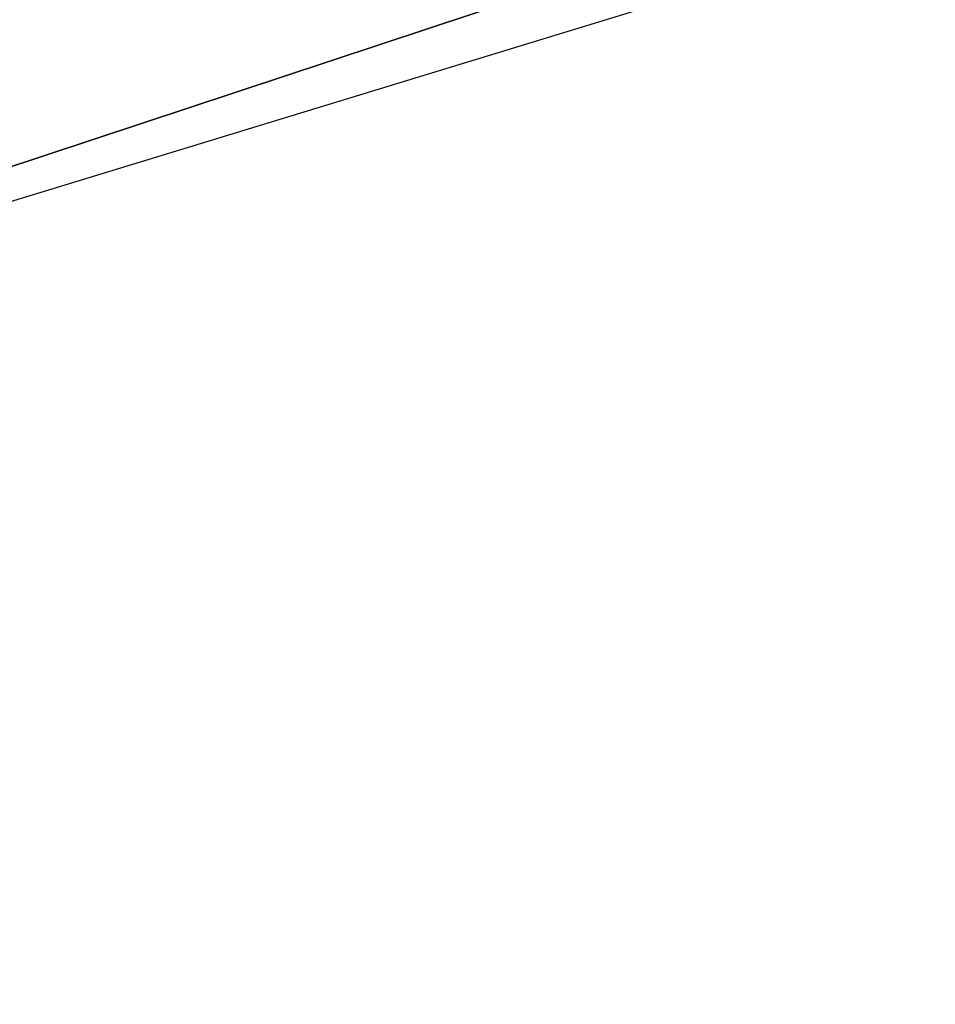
# Model space of a CAD drawing. Header units: millimetres. Extents: x -25 to 235, y -115 to 136.
# Tile 127 of 256: x 2.40331 to 2.41107, y 106.45087 to 106.45922. Entities that reach past the tile are written whole.
import ezdxf

# ---------------------------------------------------------------- set-up
doc = ezdxf.new("R2010")
doc.units = ezdxf.units.MM
doc.header["$LTSCALE"] = 81.481481
for name, color, linetype in [('202', 7, 'CONTINUOUS'), ('203', 7, 'CONTINUOUS'), ('204', 7, 'CONTINUOUS'), ('247', 7, 'CONTINUOUS'), ('64', 7, 'CONTINUOUS')]:
    doc.layers.add(name, color=color, linetype=linetype)

msp = doc.modelspace()

# ---------------------------------------------------------------- linework, layer by layer
at = {"layer": '202', "linetype": 'CONTINUOUS'}
for points in [[(2.4197866, 106.3620453, 6.260501), (2.4208698, 106.3585026, 6.62), (2.3905509, 106.457671, 6.2615027), (2.4197866, 106.3620453, 6.260501)], [(2.3905509, 106.457671, 6.2615027), (2.4208698, 106.3585026, 6.62), (2.3916342, 106.4541277, 6.6210592), (2.3905509, 106.457671, 6.2615027)], [(2.418764, 106.3653903, 5.901), (2.4197866, 106.3620453, 6.260501), (2.3905509, 106.457671, 6.2615027), (2.418764, 106.3653903, 5.901)]]:
    msp.add_3dface(points, dxfattribs=at)
at = {"layer": '203', "linetype": 'CONTINUOUS'}
for points in [[(2.3473297, 106.448548, 5.8579371), (2.4063727, 106.361908, 5.8699161), (2.3771357, 106.4575339, 5.8708542), (2.3473297, 106.448548, 5.8579371)], [(2.4063727, 106.361908, 5.8699161), (2.418764, 106.3653903, 5.901), (2.3771357, 106.4575339, 5.8708542), (2.4063727, 106.361908, 5.8699161)]]:
    msp.add_3dface(points, dxfattribs=at)
at = {"layer": '204', "linetype": 'CONTINUOUS'}
msp.add_3dface([(2.4208698, 106.3585026, 6.62), (2.204974, 106.2932112, 6.5551679), (2.3916342, 106.4541277, 6.6210592), (2.4208698, 106.3585026, 6.62)], dxfattribs=at)
at = {"layer": '247', "color": 7, "linetype": 'CONTINUOUS', "true_color": 0x282828}
for points in [[(3.1759782, 106.7146652, 4.363926), (3.2345182, 106.7327158, 4.342902), (2.3275148, 106.4552144, 4.3706992), (3.1759782, 106.7146652, 4.363926)], [(3.1097598, 106.6944146, 4.3646982), (3.1759782, 106.7146652, 4.363926), (2.3275148, 106.4552144, 4.3706992), (3.1097598, 106.6944146, 4.3646982)], [(3.1097598, 106.6944146, 4.3646982), (2.3275148, 106.4552144, 4.3706992), (2.5283388, 106.5166125, 4.3706992), (3.1097598, 106.6944146, 4.3646982)], [(2.3550337, 106.4509412, -5.8540786), (2.5057925, 106.5003973, -5.4998092), (2.6671956, 106.5479824, -5.687959), (2.3550337, 106.4509412, -5.8540786)], [(2.3550337, 106.4509412, -5.8540786), (2.6671956, 106.5479824, -5.687959), (2.5391205, 106.5059416, -5.9834044), (2.3550337, 106.4509412, -5.8540786)], [(2.3771357, 106.4575339, 5.8708542), (2.3895281, 106.4610165, 5.9019442), (2.5897294, 106.5244512, 5.6719074), (2.3771357, 106.4575339, 5.8708542)], [(2.3895281, 106.4610165, 5.9019442), (2.3905509, 106.457671, 6.2615027), (2.5910412, 106.5201607, 6.1464851), (2.3895281, 106.4610165, 5.9019442)], [(2.3905509, 106.457671, 6.2615027), (2.3916342, 106.4541277, 6.6210592), (2.5910412, 106.5201607, 6.1464851), (2.3905509, 106.457671, 6.2615027)], [(2.3916342, 106.4541277, 6.6210592), (2.5924582, 106.5155257, 6.6210592), (2.5910412, 106.5201607, 6.1464851), (2.3916342, 106.4541277, 6.6210592)], [(2.3275148, 106.4552144, 4.3706992), (2.3524523, 106.4593875, 4.8196331), (2.5283388, 106.5166125, 4.3706992), (2.3275148, 106.4552144, 4.3706992)], [(2.5331623, 106.5008354, -6.3030083), (2.3550337, 106.4509412, -5.8540786), (2.5391205, 106.5059416, -5.9834044), (2.5331623, 106.5008354, -6.3030083)]]:
    msp.add_3dface(points, dxfattribs=at)
at = {"layer": '64', "linetype": 'CONTINUOUS'}
for points in [[(2.4064917, 106.3290552, 8.5888474), (97.6014727, 135.4566933, 6.7487402), (2.9865108, 106.5070993, 8.5389904), (2.4064917, 106.3290552, 8.5888474)], [(2.4038577, 106.3376315, -7.9091544), (95.1139864, 134.6622075, -9.2826189), (2.9842656, 106.5144181, -7.9590068), (2.4038577, 106.3376315, -7.9091544)]]:
    msp.add_3dface(points, dxfattribs=at)

doc.saveas('drawing.dxf')
